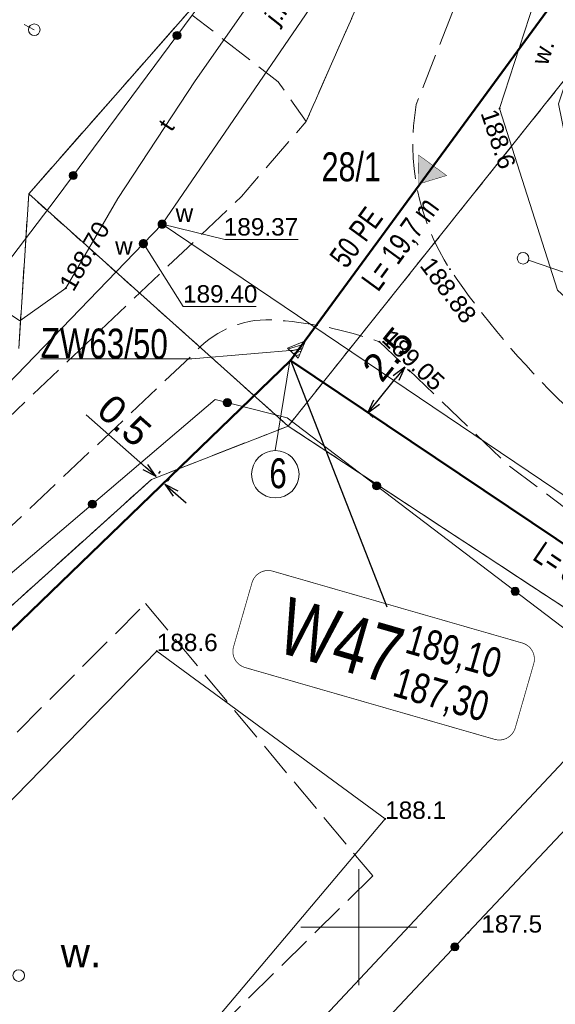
# Model space of a CAD drawing. Header units: metres. Extents: x 7482748 to 7484637, y 5684406 to 5687014.
# Tile 70 of 180: x 7483085 to 7483108, y 5685697 to 5685739. Entities that reach past the tile are written whole.
import ezdxf
from ezdxf.enums import TextEntityAlignment as Align
from ezdxf.lldxf.tags import DXFTag

# ---------------------------------------------------------------- set-up
doc = ezdxf.new("R2010")
doc.units = ezdxf.units.M
doc.header["$MEASUREMENT"] = 0
for name, pattern in [('1', [1.5, 1, -0.5]), ('KTJZ01_500', [2, 1.5, -0.5]), ('l217_500', [2, 1.5, -0.5]), ('l218_500', [1, 0.5, -0.5])]:
    doc.linetypes.add(name, pattern=pattern)
for name, color, linetype, lineweight in [('.domiar', 250, 'Continuous', 9), ('.ks tłoczny', 104, 'Continuous', 50), ('_Dzialki', 7, 'Continuous', 0), ('_Dzialki_opis', 7, 'Continuous', 0), ('_Kontury', 7, 'Continuous', 0), ('_Podzial_sekcyjny_krzyze', 7, '1', 13), ('_Uzytki', 7, 'Continuous', 0), ('GES__SUSM04_01P', 7, 'Continuous', 13), ('GES__SUSM06_03O', 7, 'Continuous', 13), ('GES__SUUS25_WP', 7, 'Continuous', 13), ('KTOK05_01', 7, 'Continuous', 13), ('RTPW01_P', 7, 'Continuous', 0), ('RTPW02_P', 7, 'Continuous', 0), ('SUPT_L_0', 30, 'Continuous', 13)]:
    doc.layers.add(name, color=color, linetype=linetype, lineweight=lineweight)
for name, color, linetype, lineweight, true_color, transparency in [('GES__SUPS01_07G', 7, 'Continuous', 13, 0xff9100, 0.25), ('GES__SUPS01_08G', 5, 'Continuous', 13, 0x0000ff, 0.25), ('GES__SUPT_pT', 7, 'Continuous', 13, 0xff9100, 0.25), ('PTWP03_O', 7, 'Continuous', 13, 0x59d9ff, 0.5), ('PTWP03_T', 7, 'Continuous', 30, 0x59d9ff, 0.25)]:
    doc.layers.add(name, color=color, linetype=linetype, lineweight=lineweight, true_color=true_color, transparency=transparency)
for name, color, linetype, lineweight, true_color in [('GES__SUPS01_07P', 7, 'Continuous', 13, 0xff9100), ('GES__SUPS01_08L', 5, 'Continuous', 13, 0x0000ff), ('GES__SUPS01_08P', 5, 'Continuous', 13, 0x0000ff), ('GES__SUPT_pL', 7, 'Continuous', 13, 0xff9100), ('GES__SUPW_01_pL', 5, 'Continuous', 13, 0x0000ff)]:
    doc.layers.add(name, color=color, linetype=linetype, lineweight=lineweight, true_color=true_color)
for name, color, linetype, lineweight, transparency in [('GES__SUUS_ET_08T', 7, 'Continuous', 13, 0.25), ('KTJZ01_O', 7, 'KTJZ01_500', 13, 0.5), ('KTJZ01_T', 7, 'Continuous', 13, 0.25), ('PTRW02_O', 7, 'Continuous', 13, 0.5), ('PTRW02_T', 7, 'Continuous', 13, 0.25), ('RTPW01_G', 7, 'Continuous', 13, 0.25), ('RTPW02_G', 7, 'Continuous', 13, 0.25)]:
    doc.layers.add(name, color=color, linetype=linetype, lineweight=lineweight, transparency=transparency)
doc.layers.add('IS_kanalizacja_sanitarna', color=7, linetype='SOLID', true_color=0x000000)
doc.layers.add('IS_Opisy_działek_Net', color=7, linetype='SOLID', true_color=0x000000)
doc.layers.add('IS_Węzeł_sieci_kanalizacyjnej_-_opisy', color=7, linetype='Continuous')
doc.styles.get("Standard").update_dxf_attribs({"font": 'simplex.shx', "width": 0.75})
doc.styles.add('STYL_ARIAL', font='simplex.shx', dxfattribs={"width": 0.75, "oblique": 0.1})
doc.styles.add('Style-Arial', font='arial.ttf')
tags = doc.linetypes.add('SOLID', pattern=[10, 10, 0]).pattern_tags.tags
tags[6:7] = [DXFTag(74, 4), DXFTag(75, 0), DXFTag(340, '0'), DXFTag(46, 0.0), DXFTag(50, 0.0), DXFTag(44, 0.0), DXFTag(45, 0.0)]
tags[4:5] = [DXFTag(74, 4), DXFTag(75, 0), DXFTag(340, '0'), DXFTag(46, 0.0), DXFTag(50, 0.0), DXFTag(44, 0.0), DXFTag(45, 0.0)]
doc.dimstyles.get("Standard").update_dxf_attribs({"dimtxt": 0.18, "dimasz": 0.18, "dimexe": 0.18, "dimexo": 0.0625, "dimgap": 0.09, "dimtad": 0, "dimtih": 1, "dimtoh": 1, "dimdec": 4, "dimzin": 0, "dimdsep": 46, "dimtxsty": 'Standard', "dimcen": 0.09, "dimadec": 0, "dimazin": 0, "dimtfac": 1, "dimtdec": 4, "dimtofl": 0, "dimtmove": 0, "dimatfit": 3, "dimfxl": 0, "dimtolj": 1, "dimtzin": 0, "dimarcsym": 0})

# ---------------------------------------------------------------- blocks, each defined once
blk = doc.blocks.new('SUPS01')
at = {"layer": 'GES__SUPS01_08P', "linetype": 'Continuous', "lineweight": 13}
h = blk.add_hatch(color=256, dxfattribs=at)
edge = h.paths.add_edge_path()
edge.add_arc((0, 0), 0.045, 0, 360)
blk = doc.blocks.new('SUSM04_01')
at = {"layer": 'GES__SUSM04_01P', "linetype": 'Continuous', "lineweight": 13}
blk.add_circle((0, 0), 0.25, dxfattribs=at)
blk = doc.blocks.new('SUUS25_8')
at = {"layer": 'GES__SUUS25_WP', "linetype": 'Continuous', "lineweight": 13}
h = blk.add_hatch(color=256, dxfattribs=at)
edge = h.paths.add_edge_path()
edge.add_arc((0, 0), 0.2, 0, 360)
blk = doc.blocks.new('SUUS25_25')
at = {"layer": 'GES__SUUS25_WP', "linetype": 'Continuous', "lineweight": 13}
h = blk.add_hatch(color=256, dxfattribs=at)
edge = h.paths.add_edge_path()
edge.add_arc((0, 0), 0.2, 0, 360)
blk = doc.blocks.new('RTPW01')
at = {"layer": 'RTPW01_P', "linetype": 'Continuous', "lineweight": 0}
h = blk.add_hatch(color=256, dxfattribs=at)
edge = h.paths.add_edge_path()
edge.add_arc((0, 0), 0.045, 0, 360)
blk = doc.blocks.new('RTPW01_1')
at = {"layer": 'RTPW02_P', "linetype": 'Continuous', "lineweight": 0}
h = blk.add_hatch(color=256, dxfattribs=at)
edge = h.paths.add_edge_path()
edge.add_arc((0, 0), 0.045, 0, 360)
blk = doc.blocks.new('RTPW01_2')
at = {"layer": 'RTPW01_P', "linetype": 'Continuous', "lineweight": 0}
h = blk.add_hatch(color=256, dxfattribs=at)
edge = h.paths.add_edge_path()
edge.add_arc((0, 0), 0.045, 0, 360)
blk = doc.blocks.new('SUPS01_7')
at = {"layer": 'GES__SUPS01_07P', "linetype": 'Continuous', "lineweight": 13}
h = blk.add_hatch(color=256, dxfattribs=at)
edge = h.paths.add_edge_path()
edge.add_arc((0, 0), 0.045, 0, 360)
blk = doc.blocks.new('TerminatorOpen_0.5')
at = {"color": 0, "linetype": 'ByBlock', "lineweight": -2}
for q in [(-1, 0.25), (-1, 0), (-1, -0.25)]:
    blk.add_line((0, 0), q, dxfattribs=at)
blk = doc.blocks.new('*D805')
at = {"layer": '.domiar', "color": 0, "linetype": 'Continuous', "lineweight": -2, "transparency": 16777216}
for p, q in [((7483102.095, 5685724.05), (7483102.222, 5685723.947)), ((7483100.774, 5685722.636), (7483101.605, 5685723.662)), ((7483100.497, 5685722.076), (7483100.624, 5685721.973))]:
    blk.add_line(p, q, dxfattribs=at)
at = {"layer": 'Defpoints', "color": 0, "linetype": 'Continuous', "transparency": 16777216}
for p in [(7483101.861, 5685724.239), (7483101.988, 5685724.136), (7483100.264, 5685722.265)]:
    blk.add_point(p, dxfattribs=at)
at = {"layer": '.domiar', "color": 0, "linetype": 'Continuous', "lineweight": -2, "transparency": 16777216, "xscale": 0.61, "yscale": 0.61, "zscale": 0.61}
for p, rotation in [((7483101.988, 5685724.136), 51.01561730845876), ((7483100.391, 5685722.162), 231.0156173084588)]:
    blk.add_blockref('TerminatorOpen_0.5', p, dxfattribs=dict(at, rotation=rotation))
at = {"layer": '.domiar', "color": 0, "linetype": 'Continuous', "transparency": 16777216, "insert": (7483101.268, 5685724.697), "char_height": 1.2, "attachment_point": 5, "rotation": 51.0156, "style": 'Style-Arial'}
blk.add_mtext('\\A1;2.5', dxfattribs=at)
blk = doc.blocks.new('*D814')
at = {"layer": '.domiar', "color": 0, "linetype": 'Continuous', "lineweight": -2, "transparency": 16777216}
for p, q in [((7483090.809, 5685719.829), (7483088.253, 5685722.077)), ((7483091.381, 5685719.556), (7483091.465, 5685719.651)), ((7483091.76, 5685719.223), (7483091.844, 5685719.318)), ((7483092.104, 5685718.69), (7483092.562, 5685718.287))]:
    blk.add_line(p, q, dxfattribs=at)
at = {"layer": 'Defpoints', "color": 0, "linetype": 'Continuous', "transparency": 16777216}
for p in [(7483091.183, 5685719.33), (7483091.267, 5685719.426), (7483091.562, 5685718.998)]:
    blk.add_point(p, dxfattribs=at)
at = {"layer": '.domiar', "color": 0, "linetype": 'Continuous', "lineweight": -2, "transparency": 16777216, "xscale": 0.61, "yscale": 0.61, "zscale": 0.61}
for p, rotation in [((7483091.267, 5685719.426), 318.6685523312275), ((7483091.646, 5685719.093), 138.6685523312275)]:
    blk.add_blockref('TerminatorOpen_0.5', p, dxfattribs=dict(at, rotation=rotation))
at = {"layer": '.domiar', "color": 0, "linetype": 'Continuous', "transparency": 16777216, "insert": (7483089.905, 5685721.839), "char_height": 1.2, "attachment_point": 5, "rotation": 318.6686, "style": 'Style-Arial'}
blk.add_mtext('\\A1;0.5', dxfattribs=at)

msp = doc.modelspace()

# ---------------------------------------------------------------- hatches: boundary and pattern name
at = {"layer": '.domiar', "linetype": 'Continuous'}
h = msp.add_hatch(dxfattribs=at)
h.set_pattern_fill('ANSI31', color=256, angle=151.687256)
h.set_pattern_definition([(196.6872559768, (16767635.28016, 7141988.36225), (0.0358934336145, -0.1197357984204), [])])
h.paths.add_polyline_path([(7483096.93501, 5685724.95647), (7483097.21373, 5685724.69034), (7483097.71281, 5685725.27377)])
h.paths.add_polyline_path([(7483097.21373, 5685724.69034), (7483097.39019, 5685724.52185), (7483097.71281, 5685725.27377)])
at = {"layer": 'IS_kanalizacja_sanitarna', "linetype": 'Continuous', "ltscale": 0.01}
msp.add_hatch(color=256, dxfattribs=at).paths.add_polyline_path([(7483102.58998, 5685732.03119), (7483103.78567, 5685732.39567), (7483102.57488, 5685733.2811)])
at = {"layer": 'KTOK05_01', "linetype": 'Continuous', "lineweight": 13}
h = msp.add_hatch(color=256, dxfattribs=at)
edge = h.paths.add_edge_path()
edge.add_arc((7483092.16855, 5685738.43065), 0.175, 0, 360)
h = msp.add_hatch(color=256, dxfattribs=at)
edge = h.paths.add_edge_path()
edge.add_arc((7483087.70398, 5685732.40424), 0.175, 0, 360)
h = msp.add_hatch(color=256, dxfattribs=at)
edge = h.paths.add_edge_path()
edge.add_arc((7483094.3428, 5685722.60677), 0.175, 0, 360)
h = msp.add_hatch(color=256, dxfattribs=at)
edge = h.paths.add_edge_path()
edge.add_arc((7483100.77261, 5685719.01962), 0.175, 0, 360)
h = msp.add_hatch(color=256, dxfattribs=at)
edge = h.paths.add_edge_path()
edge.add_arc((7483088.52199, 5685718.22564), 0.175, 0, 360)
h = msp.add_hatch(color=256, dxfattribs=at)
edge = h.paths.add_edge_path()
edge.add_arc((7483106.74204, 5685714.47914), 0.175, 0, 360)
h = msp.add_hatch(color=256, dxfattribs=at)
edge = h.paths.add_edge_path()
edge.add_arc((7483104.14213, 5685699.15582), 0.175, 0, 360)

# ---------------------------------------------------------------- linework, layer by layer
at = {"layer": '.domiar', "linetype": 'Continuous'}
for points in [[(7483097.39019, 5685724.52185), (7483096.93501, 5685724.95647), (7483097.71281, 5685725.27377), (7483097.39019, 5685724.52185)], [(7483086.29072, 5685724.49663), (7483092.80591, 5685724.49663), (7483097.5515, 5685724.89781)], [(7483097.03461, 5685724.40341), (7483096.40579, 5685720.54299)]]:
    msp.add_lwpolyline(points, dxfattribs=at)
msp.add_circle((7483096.40579, 5685719.52172), 1.02127, dxfattribs=at)
at = {"layer": '.ks tłoczny', "color": 111, "linetype": 'Continuous', "true_color": 0x70ffb8}
msp.add_lwpolyline([(7483097.0589, 5685724.42689), (7483108.77171, 5685740.40952), (7483108.77171, 5685740.40952)], dxfattribs=at)
at = {"layer": '.ks tłoczny', "linetype": 'Continuous'}
msp.add_lwpolyline([(7483129.34119, 5685702.74559), (7483097.0589, 5685724.42689), (7483072.95258, 5685701.12869), (7483072.95258, 5685701.12869), (7483061.64871, 5685706.47006), (7483020.91303, 5685681.92913), (7482983.50909, 5685671.12776), (7482925.73686, 5685666.8706)], dxfattribs=at)
at = {"layer": '_Dzialki', "color": 96, "linetype": 'Continuous', "true_color": 0x008000, "flags": 128}
for points in [[(7483102.17, 5685750.28), (7483085.78, 5685731.6)], [(7483096.96, 5685721.6), (7483110.32, 5685738.34)], [(7483085.78, 5685731.6), (7483085.35, 5685724.94)], [(7483085.78, 5685731.6), (7483096.96, 5685721.6)], [(7483096.96, 5685721.6), (7483091.07, 5685719.3)], [(7483112.69, 5685711.26), (7483096.96, 5685721.6)], [(7483091.07, 5685719.3), (7483066.08, 5685696.75)], [(7483039.43, 5685633.09), (7483112.69, 5685711.26)]]:
    msp.add_lwpolyline(points, dxfattribs=at)
at = {"layer": '_Kontury', "color": 96, "linetype": 'l217_500', "true_color": 0x008000, "flags": 128}
for points in [[(7483085.78, 5685731.6), (7483102.17, 5685750.28)], [(7483085.35, 5685724.94), (7483085.78, 5685731.6)], [(7483096.96, 5685721.6), (7483091.07, 5685719.3)], [(7483112.69, 5685711.26), (7483096.96, 5685721.6)], [(7483091.07, 5685719.3), (7483066.08, 5685696.75)], [(7483069.74, 5685692.83), (7483090.81, 5685713.95)], [(7483090.81, 5685713.95), (7483100.6, 5685702.21)], [(7483100.6, 5685702.21), (7483060.85, 5685663.08)]]:
    msp.add_lwpolyline(points, dxfattribs=at)
at = {"layer": '_Podzial_sekcyjny_krzyze', "linetype": 'Continuous'}
for p, q in [((7483100, 5685697.5), (7483100, 5685702.5)), ((7483097.5, 5685700), (7483102.5, 5685700))]:
    msp.add_line(p, q, dxfattribs=at)
at = {"layer": '_Uzytki', "color": 96, "linetype": 'l218_500', "true_color": 0x008000, "flags": 128}
for points in [[(7483085.78, 5685731.6), (7483102.17, 5685750.28)], [(7483110.32, 5685738.34), (7483096.96, 5685721.6)], [(7483085.35, 5685724.94), (7483085.78, 5685731.6)], [(7483096.96, 5685721.6), (7483085.78, 5685731.6)], [(7483096.96, 5685721.6), (7483091.07, 5685719.3)], [(7483096.96, 5685721.6), (7483112.69, 5685711.26)], [(7483091.07, 5685719.3), (7483066.08, 5685696.75)]]:
    msp.add_lwpolyline(points, dxfattribs=at)
at = {"layer": 'GES__SUPS01_08L', "linetype": 'Continuous', "lineweight": 13, "flags": 128}
for points in [[(7483091.53, 5685730.3), (7483094.23, 5685729.64), (7483097.39, 5685729.64)], [(7483090.72, 5685729.46), (7483092.43, 5685726.75), (7483095.58, 5685726.75)]]:
    msp.add_lwpolyline(points, dxfattribs=at)
at = {"layer": 'GES__SUPT_pL', "linetype": 'Continuous', "lineweight": 13, "flags": 128}
msp.add_lwpolyline([(7483081.76, 5685728.57), (7483085.4, 5685726.13), (7483087.38, 5685727.54), (7483089.62, 5685731.41), (7483092.95, 5685736.47), (7483097.62, 5685743.15), (7483102.16, 5685749.77), (7483105.36, 5685753.6), (7483106.57, 5685753.33), (7483108.62, 5685754.23), (7483114.08, 5685760.23), (7483113.27, 5685761.19), (7483110.78, 5685764.11)], dxfattribs=at)
at = {"layer": 'GES__SUPW_01_pL', "linetype": 'Continuous', "lineweight": 13, "flags": 128}
for points in [[(7483308.35, 5685941.08), (7483274.45, 5685918.69), (7483267.84, 5685922.36), (7483262.99, 5685926.57), (7483226.05, 5685887.94), (7483201.85, 5685859.2), (7483178.55, 5685833.38), (7483173.87, 5685828.43), (7483153.79, 5685805.87), (7483108.95, 5685755.48), (7483107.35, 5685753.14), (7483100.8, 5685743.85), (7483091.53, 5685730.3)], [(7482967.68, 5685663.75), (7482983.42, 5685665.95), (7482995.91, 5685668.94), (7482999.16, 5685669.72), (7483011.42, 5685673.93), (7483018.65, 5685677.66), (7483035.57, 5685685.12), (7483068.82, 5685706.77), (7483090.72, 5685729.46), (7483091.53, 5685730.3)], [(7483156.82, 5685563.04), (7483161.75, 5685598.84), (7483168.05, 5685634.05), (7483159.66, 5685661.46), (7483160.86, 5685669.99), (7483145.24, 5685694.04), (7483091.53, 5685730.3)]]:
    msp.add_lwpolyline(points, dxfattribs=at)
at = {"layer": 'GES__SUSM06_03O', "linetype": 'Continuous', "lineweight": 13, "flags": 128}
msp.add_lwpolyline([(7483085.58, 5685738.91), (7483086.02, 5685738.68), (7483086.02, 5685738.68)], dxfattribs=at)
at = {"layer": 'GES__SUSM06_03O', "linetype": 'Continuous', "lineweight": 13}
msp.add_circle((7483086.02, 5685738.68), 0.25, dxfattribs=at)
at = {"layer": 'IS_kanalizacja_sanitarna', "linetype": 'Continuous', "ltscale": 0.01, "const_width": 0.02}
msp.add_lwpolyline([(7483102.58998, 5685732.03119), (7483103.78567, 5685732.39567), (7483102.57488, 5685733.2811), (7483102.58998, 5685732.03119)], dxfattribs=at)
at = {"layer": 'IS_Węzeł_sieci_kanalizacyjnej_-_opisy', "color": 18, "linetype": 'SOLID', "ltscale": 0.01, "true_color": 0x000000}
msp.add_lwpolyline([(7483101.22592, 5685713.79762), (7483097.06393, 5685724.47462)], dxfattribs=at)
at = {"layer": 'IS_Węzeł_sieci_kanalizacyjnej_-_opisy', "color": 18, "linetype": 'SOLID', "ltscale": 0.01, "true_color": 0x000000, "const_width": 0.03}
msp.add_lwpolyline([(7483095.09851, 5685711.1942), (7483105.85171, 5685708.09829, 0.414214), (7483106.74281, 5685708.59098), (7483107.53961, 5685711.35856, 0.414214), (7483107.04692, 5685712.24966), (7483096.29371, 5685715.34557, 0.414214), (7483095.40262, 5685714.85288), (7483094.60581, 5685712.0853, 0.414214), (7483095.09851, 5685711.1942)], format="xyb", dxfattribs=at)
at = {"layer": 'KTJZ01_O', "linetype": 'KTJZ01_500', "lineweight": 13, "flags": 128}
msp.add_lwpolyline([(7483147.59, 5685795.21), (7483140.64, 5685788.06), (7483123.67, 5685769.31), (7483109.08, 5685753.47), (7483108.73, 5685753.09, 0.05), (7483103.9, 5685747.11, 0.01), (7483100.54, 5685741.09), (7483097.73, 5685734.72), (7483094.95, 5685731.49), (7483082.13, 5685719.33), (7483074.36, 5685712.1), (7483068.84, 5685706.83), (7483064.72, 5685703.57), (7483054.93, 5685695.77), (7483043.03, 5685688.15), (7483031.46, 5685682.04), (7483020.11, 5685677.09), (7483006.16, 5685671.71), (7482990.04, 5685666.69), (7482982.47, 5685665.24), (7482982.8, 5685661.54), (7482986.81, 5685662.3), (7482987.56, 5685661.17), (7482993.7, 5685663.79), (7483007.78, 5685668.53), (7483021.44, 5685673.82), (7483033.41, 5685679.1), (7483044.73, 5685685.05), (7483057.36, 5685693.21), (7483066.87, 5685700.84), (7483076.84, 5685709.62), (7483084.6, 5685716.89), (7483092.83, 5685724.66, -0.23), (7483096.24, 5685726.18, -0.07), (7483100.89, 5685725.23), (7483106.45, 5685719.91), (7483115.62, 5685712.98), (7483133.61, 5685701.73), (7483141.56, 5685698.11), (7483142.26, 5685700.92), (7483133.13, 5685705.71), (7483117.71, 5685715.66), (7483108.86, 5685722.51, -0.05), (7483103.93, 5685728.36, -0.19), (7483102.48, 5685735.46), (7483105.37, 5685742.84), (7483111.2, 5685750.72), (7483126.15, 5685766.83), (7483143.48, 5685786.01), (7483150.46, 5685792.63)], format="xyb", dxfattribs=at)
msp.add_lwpolyline([(7483100.54, 5685741.09), (7483095.93, 5685743.45), (7483092.82, 5685739.31), (7483096.53, 5685736.44), (7483097.73, 5685734.72), (7483100.54, 5685741.09)], close=True, dxfattribs=at)
at = {"layer": 'KTOK05_01', "linetype": 'Continuous', "lineweight": 13, "flags": 128}
for points in [[(7483083.17, 5685726.43), (7483086.96, 5685731.4), (7483092.82, 5685739.31)], [(7483054.27, 5685689.04), (7483093.82, 5685722.74), (7483096.92, 5685721.95), (7483113.63, 5685709.24), (7483104.72, 5685699.77), (7483050.44, 5685642.08), (7483038.47, 5685653.34)]]:
    msp.add_lwpolyline(points, dxfattribs=at)
at = {"layer": 'KTOK05_01', "linetype": 'Continuous', "lineweight": 13}
for centre in [(7483092.17, 5685738.43), (7483087.7, 5685732.4), (7483094.34, 5685722.61), (7483100.77, 5685719.02), (7483088.52, 5685718.23), (7483106.74, 5685714.48), (7483104.14, 5685699.16)]:
    msp.add_circle(centre, 0.175, dxfattribs=at)
at = {"layer": 'PTRW02_O', "linetype": 'Continuous', "lineweight": 13, "flags": 128}
msp.add_lwpolyline([(7483120.12, 5685754.07), (7483118.96, 5685755.01), (7483108.43, 5685742.57), (7483106.07, 5685735.28), (7483108.56, 5685727.45), (7483117.51, 5685719.3), (7483118.44, 5685721.07), (7483113, 5685725.45), (7483109.67, 5685730.27), (7483108.61, 5685735.49), (7483110.49, 5685741.16), (7483120.12, 5685754.07)], close=True, dxfattribs=at)
at = {"layer": 'PTWP03_O', "linetype": 'Continuous', "lineweight": 13, "flags": 128}
msp.add_lwpolyline([(7483091.3, 5685711.9), (7483073.04, 5685693.16), (7483083.16, 5685683.37), (7483101.14, 5685704.67), (7483091.3, 5685711.9)], close=True, dxfattribs=at)
at = {"layer": 'SUPT_L_0', "linetype": 'Continuous'}
msp.add_line((7483112.05, 5685727.13), (7483107.32, 5685728.75), dxfattribs=at)

# ---------------------------------------------------------------- block references
at = {"layer": 'GES__SUPS01_07P', "linetype": 'Continuous', "lineweight": 13, "rotation": 270}
msp.add_blockref('SUPS01_7', (7483087.38, 5685727.54), dxfattribs=at)
at = {"layer": 'GES__SUPS01_08P', "linetype": 'Continuous', "lineweight": 13}
for p in [(7483091.53, 5685730.3), (7483090.72, 5685729.46)]:
    msp.add_blockref('SUPS01', p, dxfattribs=at)
at = {"layer": 'GES__SUSM04_01P', "linetype": 'Continuous', "lineweight": 13}
for p in [(7483107.08, 5685728.83), (7483085.35, 5685697.92)]:
    msp.add_blockref('SUSM04_01', p, dxfattribs=at)
at = {"layer": 'GES__SUUS25_WP', "linetype": 'Continuous', "lineweight": 13}
for name, p, rotation in [('SUUS25_8', (7483091.53, 5685730.3), 324.35), ('SUUS25_25', (7483090.72, 5685729.46), 311.68)]:
    msp.add_blockref(name, p, dxfattribs=dict(at, rotation=rotation))
at = {"layer": 'RTPW01_P', "linetype": 'Continuous', "lineweight": 0}
for name, p in [('RTPW01_2', (7483106.07, 5685735.28)), ('RTPW01', (7483091.3, 5685711.9)), ('RTPW01', (7483101.14, 5685704.67)), ('RTPW01_2', (7483104.72, 5685699.77))]:
    msp.add_blockref(name, p, dxfattribs=at)
at = {"layer": 'RTPW02_P', "linetype": 'Continuous', "lineweight": 0}
for p in [(7483103.93, 5685728.36), (7483100.89, 5685725.23)]:
    msp.add_blockref('RTPW01_1', p, dxfattribs=at)

# ---------------------------------------------------------------- texts
at = {"layer": '_Dzialki_opis', "color": 96, "true_color": 0x008000, "insert": (7483098.4, 5685732.13), "char_height": 1.25, "attachment_point": 7, "line_spacing_factor": 0.6, "style": 'STYL_ARIAL'}
msp.add_mtext('\\fArial|b0|i0|c238238|p39;28/1', dxfattribs=at)
at = {"layer": 'GES__SUPS01_07G', "linetype": 'Continuous', "lineweight": 13, "style": 'Style-Arial'}
msp.add_text('188.70', height=0.75, rotation=59.94, dxfattribs=at).set_placement((7483087.38, 5685727.54), align=Align.MIDDLE_LEFT)
at = {"layer": 'GES__SUPS01_08G', "linetype": 'Continuous', "lineweight": 13, "style": 'Style-Arial'}
msp.add_text('189.37', height=0.75, dxfattribs=at).set_placement((7483097.39, 5685729.81), align=Align.RIGHT)
msp.add_text('189.40', height=0.75, dxfattribs=at).set_placement((7483092.43, 5685726.92))
at = {"layer": 'GES__SUPT_pT', "linetype": 'Continuous', "lineweight": 13, "style": 'Style-Arial'}
msp.add_text('t', height=0.75, rotation=56.65, dxfattribs=at).set_placement((7483091.7, 5685734.57), align=Align.MIDDLE_CENTER)
at = {"layer": 'GES__SUUS_ET_08T', "linetype": 'Continuous', "lineweight": 13, "style": 'Style-Arial'}
msp.add_text('w', height=0.75, dxfattribs=at).set_placement((7483092.11, 5685730.4))
msp.add_text('w', height=0.75, dxfattribs=at).set_placement((7483090.26, 5685729.74), align=Align.TOP_RIGHT)
at = {"layer": 'IS_Opisy_działek_Net', "linetype": 'Continuous', "ltscale": 0.01}
for s, insert, char_height, attachment_point, rotation in [('\\fArial|b0|i0;L= 19,7 m', (7483100.05422, 5685727.9101), 0.9648, 1, 53.838549), ('{\\fArial|b0|i0|c238|p34;50 PE}', (7483099.47292, 5685728.33494), 0.9648, 7, 53.838549), ('{\\fArial|b0|i0|c238|p34;ZW63/50}', (7483086.30457, 5685725.82931), 1.2888, 1, 359.404696), ('{\\fArial|b0|i0|c238|p34;6}', (7483096.15739, 5685720.21427), 1.2888, 1, 359.404696), ('\\fArial|b0|i0;L= 38,9 m', (7483107.97752, 5685716.66979), 0.9648, 1, 326.038549)]:
    msp.add_mtext(s, dxfattribs=dict(at, insert=insert, char_height=char_height, attachment_point=attachment_point, rotation=rotation))
at = {"layer": 'IS_Węzeł_sieci_kanalizacyjnej_-_opisy', "color": 18, "linetype": 'SOLID', "ltscale": 0.01, "true_color": 0x000000, "rotation": 343.938549}
for s, insert, char_height, attachment_point in [('\\fArial|b0|i0;W47', (7483101.42751, 5685710.44222), 2.448, 9), ('\\fArial|b0|i0;189,10', (7483101.87088, 5685711.62075), 1.2888, 7), ('\\fArial|b0|i0;187,30', (7483101.75733, 5685711.22637), 1.2888, 1)]:
    msp.add_mtext(s, dxfattribs=dict(at, insert=insert, char_height=char_height, attachment_point=attachment_point))
at = {"layer": 'KTJZ01_T', "linetype": 'Continuous', "lineweight": 13, "style": 'Style-Arial'}
msp.add_text('j.kp.', height=0.75, rotation=51.67, dxfattribs=at).set_placement((7483096.49, 5685738.83))
at = {"layer": 'PTRW02_T', "linetype": 'Continuous', "lineweight": 13, "style": 'Style-Arial'}
msp.add_text('w.', height=0.75, rotation=72.27, dxfattribs=at).set_placement((7483108.13, 5685737.1))
at = {"layer": 'PTWP03_T', "linetype": 'Continuous', "lineweight": 30, "style": 'Style-Arial'}
msp.add_text('w.', height=1.25, dxfattribs=at).set_placement((7483087.16, 5685698.28))
at = {"layer": 'RTPW01_G', "linetype": 'Continuous', "lineweight": 13, "style": 'Style-Arial'}
msp.add_text('188.6', height=0.75, rotation=288.66, dxfattribs=at).set_placement((7483105.24, 5685735.09))
for s, p in [('188.6', (7483091.3, 5685711.9)), ('188.1', (7483101.14, 5685704.67)), ('187.5', (7483105.28, 5685699.77))]:
    msp.add_text(s, height=0.75, dxfattribs=at).set_placement(p)
at = {"layer": 'RTPW02_G', "linetype": 'Continuous', "lineweight": 13, "style": 'Style-Arial'}
for s, rotation, p in [('188.88', 306.96, (7483102.6, 5685728.51)), ('189.05', 316.25, (7483100.94, 5685725.28))]:
    msp.add_text(s, height=0.75, rotation=rotation, dxfattribs=at).set_placement(p)

# ---------------------------------------------------------------- dimensions: what is measured, and where the dimension line sits
at = {"layer": '.domiar', "color": 7, "linetype": 'Continuous'}
for base, p1, p2, angle, picture, middle in [((7483101.98838, 5685724.13594), (7483100.26369, 5685722.26463), (7483101.86139, 5685724.23872), 51.015617, '*D805', (7483101.97758, 5685724.1226)), ((7483091.26725, 5685719.42579), (7483091.56174, 5685718.99751), (7483091.1833, 5685719.33035), 138.668552, '*D814', (7483089.30224, 5685721.15401))]:
    dim = msp.add_linear_dim(base=base, p1=p1, p2=p2, angle=angle, dimstyle='Standard', override={"dimtxt": 1.2, "dimasz": 0.61, "dimexe": 0.3, "dimexo": 0.3, "dimgap": 0.3, "dimtad": 1, "dimtih": 0, "dimtoh": 0, "dimdec": 1, "dimzin": 11, "dimdsep": 0, "dimtxsty": 'Style-Arial', "dimblk": 'TerminatorOpen_0.5', "dimadec": 4, "dimazin": 3, "dimtdec": 1, "dimatfit": 1, "dimldrblk": 'TerminatorOpen_0.5', "dimfrac": 2, "dimtzin": 11}, dxfattribs=at)
    dim.commit()
    dim.dimension.update_dxf_attribs({"geometry": picture, "text_midpoint": middle, "dimtype": 161})

doc.saveas('drawing.dxf')
